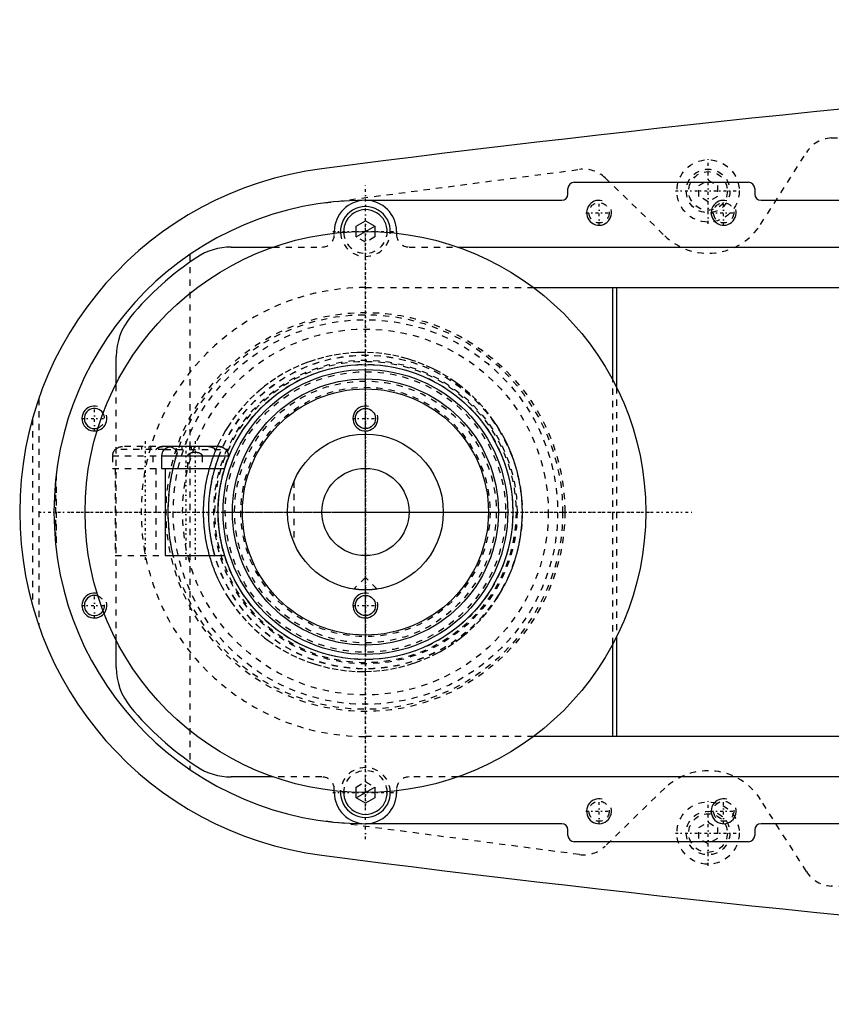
# Model space of a CAD drawing. Extents: x -705 to 186, y -120 to 120.
# Tile 1 of 9: x -705 to -575, y -79 to 79. Entities that reach past the tile are written whole.
import ezdxf

# ---------------------------------------------------------------- set-up
doc = ezdxf.new("R2010")
doc.units = 0
doc.linetypes.add('CENTER', pattern=[1.5, 0.45, -0.5, 0.05, -0.5])
doc.linetypes.add('DASHED', pattern=[2, 1, -1])
for name, color, linetype in [('AM_0', 7, 'CONTINUOUS'), ('AM_10', 7, 'CONTINUOUS'), ('AM_3', 7, 'DASHED'), ('AM_7', 7, 'CENTER')]:
    doc.layers.add(name, color=color, linetype=linetype)

msp = doc.modelspace()

# ---------------------------------------------------------------- linework, layer by layer
at = {"layer": 'AM_0', "color": 7, "linetype": 'CONTINUOUS'}
for p, q in [((-616.5, 52.9), (-588.5, 52.9)), ((-617.5, 51), (-617.5, 51.9)), ((-587.5, 51.9), (-587.5, 51)), ((-650, 50), (-618.5, 50)), ((-586.5, 50), (-480, 50)), ((-651.5, 45.87), (-650, 46.73)), ((-651.5, 44.97), (-651.5, 45.87)), ((-650, 46.73), (-648.5, 45.87)), ((-648.5, 45.87), (-648.5, 44.97)), ((-655, 44.72), (-655, 45)), ((-645, 45), (-645, 44.72)), ((-671.56, 42.5), (-664.79, 42.5)), ((-635.21, 42.5), (-517, 42.5)), ((-623, 36), (-551.33, 36)), ((-610.3, 21.18), (-610.3, 36)), ((-609.7, 36), (-609.7, 20.03)), ((-690, 20.62), (-690, 24.92)), ((-682.26, 10), (-682.34, 10)), ((-673.58, 10.5), (-681.12, 10.5)), ((-672.36, 10), (-672.44, 10)), ((-682.73, 9), (-682.73, 7)), ((-682.73, 9), (-671.98, 9)), ((-671.98, 8.74), (-671.98, 9)), ((-682.73, 7), (-672.59, 7)), ((-682.15, 7), (-682.15, -7)), ((-682.15, -7), (-672.59, -7)), ((-609.7, -20.03), (-609.7, -36)), ((-690, -24.92), (-690, -20.62)), ((-610.3, -36), (-610.3, -21.18)), ((-551.33, -36), (-623, -36)), ((-664.79, -42.5), (-671.56, -42.5)), ((-517, -42.5), (-635.21, -42.5)), ((-655, -45), (-655, -44.72)), ((-651.5, -45.87), (-651.5, -44.97)), ((-648.5, -44.97), (-648.5, -45.87)), ((-645, -44.72), (-645, -45)), ((-650, -46.73), (-651.5, -45.87)), ((-648.5, -45.87), (-650, -46.73)), ((-618.5, -50), (-650, -50)), ((-480, -50), (-586.5, -50)), ((-617.5, -51.9), (-617.5, -51)), ((-587.5, -51), (-587.5, -51.9)), ((-588.5, -52.9), (-616.5, -52.9))]:
    msp.add_line(p, q, dxfattribs=at)
for points in [[(-682.26, 10, 0), (-682.24, 10.03, 0), (-682.19, 10.07, 0), (-682.14, 10.12, 0), (-682.11, 10.14, 0), (-682.08, 10.17, 0), (-682.02, 10.21, 0), (-681.96, 10.25, 0), (-681.9, 10.29, 0), (-681.84, 10.33, 0), (-681.77, 10.36, 0), (-681.74, 10.37, 0), (-681.71, 10.38, 0), (-681.65, 10.41, 0), (-681.58, 10.43, 0), (-681.51, 10.45, 0), (-681.44, 10.47, 0), (-681.37, 10.48, 0), (-681.33, 10.49, 0), (-681.29, 10.49, 0), (-681.22, 10.5, 0), (-681.15, 10.5, 0), (-681.12, 10.5, 0)], [(-681.12, 10.5, 0), (-681.15, 10.5, 0), (-681.22, 10.5, 0), (-681.29, 10.49, 0), (-681.33, 10.49, 0), (-681.37, 10.48, 0), (-681.44, 10.47, 0), (-681.51, 10.45, 0), (-681.58, 10.43, 0), (-681.65, 10.41, 0), (-681.71, 10.38, 0), (-681.74, 10.37, 0), (-681.77, 10.36, 0), (-681.84, 10.33, 0), (-681.9, 10.29, 0), (-681.96, 10.25, 0), (-682.02, 10.21, 0), (-682.08, 10.17, 0), (-682.11, 10.14, 0), (-682.14, 10.12, 0), (-682.19, 10.07, 0), (-682.24, 10.03, 0), (-682.26, 10, 0)], [(-673.58, 10.5, 0), (-673.55, 10.5, 0), (-673.48, 10.5, 0), (-673.41, 10.49, 0), (-673.37, 10.49, 0), (-673.33, 10.48, 0), (-673.26, 10.47, 0), (-673.19, 10.45, 0), (-673.12, 10.43, 0), (-673.05, 10.41, 0), (-672.99, 10.38, 0), (-672.96, 10.37, 0), (-672.93, 10.36, 0), (-672.86, 10.33, 0), (-672.8, 10.29, 0), (-672.74, 10.25, 0), (-672.68, 10.21, 0), (-672.62, 10.17, 0), (-672.59, 10.14, 0), (-672.56, 10.12, 0), (-672.51, 10.07, 0), (-672.46, 10.03, 0), (-672.44, 10, 0)], [(-672.44, 10, 0), (-672.46, 10.03, 0), (-672.51, 10.07, 0), (-672.56, 10.12, 0), (-672.59, 10.14, 0), (-672.62, 10.17, 0), (-672.68, 10.21, 0), (-672.74, 10.25, 0), (-672.8, 10.29, 0), (-672.86, 10.33, 0), (-672.93, 10.36, 0), (-672.96, 10.37, 0), (-672.99, 10.38, 0), (-673.05, 10.41, 0), (-673.12, 10.43, 0), (-673.19, 10.45, 0), (-673.26, 10.47, 0), (-673.33, 10.48, 0), (-673.37, 10.49, 0), (-673.41, 10.49, 0), (-673.48, 10.5, 0), (-673.55, 10.5, 0), (-673.58, 10.5, 0)], [(-650, -12.5, 0), (-650.01, -12.5, 0), (-650.04, -12.5, 0), (-650.07, -12.5, 0), (-650.08, -12.5, 0), (-650.1, -12.5, 0), (-650.12, -12.5, 0), (-650.15, -12.5, 0), (-650.18, -12.5, 0), (-650.2, -12.5, 0), (-650.23, -12.5, 0), (-650.25, -12.5, 0), (-650.26, -12.5, 0), (-650.29, -12.5, 0), (-650.31, -12.5, 0), (-650.34, -12.5, 0), (-650.37, -12.49, 0), (-650.4, -12.49, 0), (-650.41, -12.49, 0), (-650.42, -12.49, 0), (-650.45, -12.49, 0), (-650.48, -12.49, 0), (-650.49, -12.49, 0), (-650.51, -12.49, 0), (-650.53, -12.49, 0), (-650.56, -12.49, 0), (-650.57, -12.49, 0), (-650.59, -12.49, 0), (-650.61, -12.48, 0), (-650.64, -12.48, 0), (-650.67, -12.48, 0), (-650.69, -12.48, 0), (-650.72, -12.48, 0), (-650.73, -12.48, 0), (-650.74, -12.48, 0), (-650.77, -12.48, 0), (-650.8, -12.47, 0), (-650.82, -12.47, 0), (-650.85, -12.47, 0), (-650.87, -12.47, 0), (-650.88, -12.47, 0), (-650.9, -12.47, 0), (-650.92, -12.47, 0), (-650.94, -12.46, 0), (-650.97, -12.46, 0), (-650.99, -12.46, 0), (-651.01, -12.46, 0), (-651.03, -12.46, 0), (-651.04, -12.46, 0), (-651.06, -12.45, 0), (-651.08, -12.45, 0), (-651.1, -12.45, 0), (-651.13, -12.45, 0), (-651.15, -12.45, 0), (-651.16, -12.45, 0), (-651.17, -12.45, 0), (-651.19, -12.44, 0), (-651.21, -12.44, 0), (-651.23, -12.44, 0), (-651.25, -12.44, 0), (-651.27, -12.44, 0), (-651.28, -12.43, 0), (-651.29, -12.43, 0), (-651.31, -12.43, 0), (-651.33, -12.43, 0), (-651.34, -12.43, 0), (-651.34, -12.43, 0), (-651.36, -12.43, 0), (-651.38, -12.42, 0), (-651.39, -12.42, 0), (-651.4, -12.42, 0), (-651.41, -12.42, 0), (-651.43, -12.42, 0), (-651.45, -12.42, 0), (-651.46, -12.41, 0), (-651.48, -12.41, 0), (-651.49, -12.41, 0), (-651.5, -12.41, 0), (-651.51, -12.41, 0), (-651.53, -12.41, 0), (-651.54, -12.4, 0), (-651.56, -12.4, 0), (-651.57, -12.4, 0), (-651.58, -12.4, 0), (-651.59, -12.4, 0), (-651.6, -12.4, 0), (-651.61, -12.4, 0), (-651.63, -12.39, 0), (-651.64, -12.39, 0), (-651.65, -12.39, 0), (-651.66, -12.39, 0), (-651.67, -12.39, 0), (-651.68, -12.39, 0), (-651.69, -12.39, 0), (-651.7, -12.38, 0), (-651.71, -12.38, 0), (-651.72, -12.38, 0), (-651.73, -12.38, 0), (-651.73, -12.38, 0), (-651.74, -12.38, 0), (-651.75, -12.38, 0), (-651.76, -12.38, 0), (-651.77, -12.37, 0), (-651.78, -12.37, 0), (-651.78, -12.37, 0), (-651.78, -12.37, 0), (-651.79, -12.37, 0), (-651.8, -12.37, 0), (-651.8, -12.37, 0), (-651.81, -12.37, 0), (-651.81, -12.37, 0), (-651.82, -12.37, 0), (-651.82, -12.37, 0), (-651.82, -12.37, 0), (-651.83, -12.37, 0), (-651.83, -12.36, 0), (-651.84, -12.36, 0), (-651.84, -12.36, 0), (-651.84, -12.36, 0), (-651.85, -12.36, 0), (-651.85, -12.36, 0), (-651.85, -12.36, 0), (-651.85, -12.36, 0), (-651.86, -12.36, 0), (-651.86, -12.36, 0), (-651.86, -12.36, 0), (-651.86, -12.36, 0), (-651.86, -12.36, 0), (-651.86, -12.36, 0), (-651.86, -12.36, 0), (-651.86, -12.36, 0)], [(-648.14, -12.36, 0), (-648.14, -12.36, 0), (-648.14, -12.36, 0), (-648.14, -12.36, 0), (-648.14, -12.36, 0), (-648.14, -12.36, 0), (-648.14, -12.36, 0), (-648.14, -12.36, 0), (-648.15, -12.36, 0), (-648.15, -12.36, 0), (-648.15, -12.36, 0), (-648.15, -12.36, 0), (-648.16, -12.36, 0), (-648.16, -12.36, 0), (-648.16, -12.36, 0), (-648.17, -12.36, 0), (-648.17, -12.37, 0), (-648.18, -12.37, 0), (-648.18, -12.37, 0), (-648.18, -12.37, 0), (-648.19, -12.37, 0), (-648.19, -12.37, 0), (-648.2, -12.37, 0), (-648.2, -12.37, 0), (-648.21, -12.37, 0), (-648.22, -12.37, 0), (-648.22, -12.37, 0), (-648.22, -12.37, 0), (-648.23, -12.37, 0), (-648.24, -12.38, 0), (-648.25, -12.38, 0), (-648.26, -12.38, 0), (-648.27, -12.38, 0), (-648.27, -12.38, 0), (-648.28, -12.38, 0), (-648.29, -12.38, 0), (-648.3, -12.38, 0), (-648.31, -12.39, 0), (-648.32, -12.39, 0), (-648.33, -12.39, 0), (-648.34, -12.39, 0), (-648.35, -12.39, 0), (-648.36, -12.39, 0), (-648.37, -12.39, 0), (-648.39, -12.4, 0), (-648.4, -12.4, 0), (-648.41, -12.4, 0), (-648.42, -12.4, 0), (-648.43, -12.4, 0), (-648.44, -12.4, 0), (-648.46, -12.4, 0), (-648.47, -12.41, 0), (-648.49, -12.41, 0), (-648.5, -12.41, 0), (-648.51, -12.41, 0), (-648.52, -12.41, 0), (-648.54, -12.41, 0), (-648.55, -12.42, 0), (-648.57, -12.42, 0), (-648.59, -12.42, 0), (-648.6, -12.42, 0), (-648.61, -12.42, 0), (-648.62, -12.42, 0), (-648.64, -12.43, 0), (-648.66, -12.43, 0), (-648.66, -12.43, 0), (-648.67, -12.43, 0), (-648.69, -12.43, 0), (-648.71, -12.43, 0), (-648.72, -12.43, 0), (-648.73, -12.44, 0), (-648.75, -12.44, 0), (-648.77, -12.44, 0), (-648.79, -12.44, 0), (-648.81, -12.44, 0), (-648.83, -12.45, 0), (-648.84, -12.45, 0), (-648.85, -12.45, 0), (-648.87, -12.45, 0), (-648.9, -12.45, 0), (-648.92, -12.45, 0), (-648.94, -12.45, 0), (-648.96, -12.46, 0), (-648.97, -12.46, 0), (-648.99, -12.46, 0), (-649.01, -12.46, 0), (-649.03, -12.46, 0), (-649.06, -12.46, 0), (-649.08, -12.47, 0), (-649.1, -12.47, 0), (-649.12, -12.47, 0), (-649.13, -12.47, 0), (-649.15, -12.47, 0), (-649.18, -12.47, 0), (-649.2, -12.47, 0), (-649.23, -12.48, 0), (-649.26, -12.48, 0), (-649.27, -12.48, 0), (-649.28, -12.48, 0), (-649.31, -12.48, 0), (-649.33, -12.48, 0), (-649.36, -12.48, 0), (-649.39, -12.48, 0), (-649.41, -12.49, 0), (-649.43, -12.49, 0), (-649.44, -12.49, 0), (-649.47, -12.49, 0), (-649.49, -12.49, 0), (-649.51, -12.49, 0), (-649.52, -12.49, 0), (-649.55, -12.49, 0), (-649.58, -12.49, 0), (-649.59, -12.49, 0), (-649.6, -12.49, 0), (-649.63, -12.49, 0), (-649.66, -12.5, 0), (-649.69, -12.5, 0), (-649.71, -12.5, 0), (-649.74, -12.5, 0), (-649.75, -12.5, 0), (-649.77, -12.5, 0), (-649.8, -12.5, 0), (-649.82, -12.5, 0), (-649.85, -12.5, 0), (-649.88, -12.5, 0), (-649.9, -12.5, 0), (-649.92, -12.5, 0), (-649.93, -12.5, 0), (-649.96, -12.5, 0), (-649.99, -12.5, 0), (-650, -12.5, 0)]]:
    msp.add_polyline3d(points, dxfattribs=at)
for centre, radius in [((-650, 0), 45), ((-650, 0), 23.65), ((-650, 0), 22.85), ((-650, 0), 21.35), ((-650, 0), 19.75), ((-650, 15), 1.62), ((-650, 0), 12.5), ((-650, 0), 7), ((-650, -15), 1.62)]:
    msp.add_circle(centre, radius, dxfattribs=at)
for centre, radius, start, end in [((-273.05, -2920.27), 3000, 91.28464, 97.35313), ((-650, 0), 55.5, 97.2532, 262.7468), ((-616.5, 51.9), 1, 90, 180), ((-588.5, 51.9), 1, 0, 90), ((-618.5, 51), 1, 270, 0), ((-586.5, 51), 1, 180, 270), ((-650, 0), 50, 90, 270), ((-650, 45), 5, 0, 180), ((-650, 45), 4, 357.4527, 182.5473), ((-650, 45), 3.5, 357.7713, 182.2287), ((-671.56, 32.5), 10, 90, 123.5573), ((-650, 0), 49, 123.5573, 140.2849), ((-680, 24.92), 10, 140.2849, 180), ((-693.5, 15), 1.62, 31.4794, 290.4694), ((-681.22, 9), 1.5, 138.1897, 180), ((-673.48, 9), 1.5, 0, 41.8103), ((-693.5, -15), 1.62, 69.5306, 328.5206), ((-680, -24.92), 10, 180, 219.7151), ((-650, 0), 49, 219.7151, 236.4427), ((-671.56, -32.5), 10, 236.4427, 270), ((-650, -45), 5, 180, 0), ((-650, -45), 4, 177.4527, 2.5473), ((-650, -45), 3.5, 177.7713, 2.2287), ((-618.5, -51), 1, 0, 90), ((-586.5, -51), 1, 90, 180), ((-616.5, -51.9), 1, 180, 270), ((-588.5, -51.9), 1, 270, 0), ((-273.05, 2920.27), 3000, 262.64687, 268.71536)]:
    msp.add_arc(centre, radius, start, end, dxfattribs=at)
at = {"layer": 'AM_10', "color": 7, "linetype": 'CONTINUOUS'}
for p, q in [((-651.5, 44.13), (-648.5, 45.87)), ((-651.5, -45.87), (-648.5, -44.13))]:
    msp.add_line(p, q, dxfattribs=at)
for centre in [(-612.5, 48), (-592.5, 48), (-693.5, 15), (-650, 15), (-693.5, -15), (-650, -15), (-612.5, -48), (-592.5, -48)]:
    msp.add_arc(centre, 2, 75, 15, dxfattribs=at)
at = {"layer": 'AM_3', "color": 6, "linetype": 'DASHED'}
for p, q in [((-575.22, 60), (-345.22, 70)), ((-586.56, 46.13), (-579.22, 57.68)), ((-656.53, 49.57), (-615.65, 54.96)), ((-611.52, 53.59), (-601.96, 44.32)), ((-596.5, 52.37), (-595, 53.23)), ((-596.5, 50.63), (-596.5, 52.37)), ((-595, 53.23), (-593.5, 52.37)), ((-593.5, 52.37), (-593.5, 50.63)), ((-595, 49.77), (-596.5, 50.63)), ((-593.5, 50.63), (-595, 49.77)), ((-655, 44.5), (-655, 44.72)), ((-651.5, 44.13), (-651.5, 44.97)), ((-648.5, 44.97), (-648.5, 44.13)), ((-645, 44.72), (-645, 44.5)), ((-650, 43.27), (-651.5, 44.13)), ((-648.5, 44.13), (-650, 43.27)), ((-678.19, 41.3), (-678.19, -41.3)), ((-664.79, 42.5), (-657, 42.5)), ((-643, 42.5), (-635.21, 42.5)), ((-650, 36), (-623, 36)), ((-690, -20.62), (-690, 20.62)), ((-610.3, -21.18), (-610.3, 21.18)), ((-609.7, 20.03), (-609.7, -20.03)), ((-702.45, 18.15), (-702.45, -18.15)), ((-703.45, 14.95), (-703.45, -14.95)), ((-682.26, 10), (-690.22, 10)), ((-681.67, 10.5), (-688.99, 10.5)), ((-685.95, 10.5), (-685.95, 10)), ((-684.75, 10.5), (-684.75, 10)), ((-682.53, 10.5), (-682.49, 10.5)), ((-682.49, 10.5), (-682.53, 10.5)), ((-682.26, 10), (-672.44, 10)), ((-681.12, 10.5), (-681.71, 10.5)), ((-680.34, 9), (-680.19, 9.51)), ((-679.45, 10.5), (-679.45, 10)), ((-678.25, 10.5), (-678.25, 10)), ((-677.95, 10.5), (-677.95, 10)), ((-676.75, 10.5), (-676.75, 10)), ((-675.21, 10.5), (-675.17, 10.5)), ((-690.6, 9), (-690.6, 7)), ((-690.6, 9), (-682.73, 9)), ((-684.1, 9), (-684.1, 7)), ((-678.5, 7), (-678.5, 9)), ((-676.2, 9), (-676.2, 7)), ((-673.6, 8.69), (-673.6, 9)), ((-690.6, 7), (-682.73, 7)), ((-690.15, 7), (-690.15, -7)), ((-683.65, 7), (-683.65, -7)), ((-699.77, 4.76), (-699.77, -4.76)), ((-699.63, 6.05), (-699.63, -6.05)), ((-661.5, 4.9), (-661.5, -4.9)), ((-690.15, -7), (-682.15, -7)), ((-650, -10.5), (-651.86, -12.36)), ((-648.14, -12.36), (-650, -10.5)), ((-623, -36), (-650, -36)), ((-657, -42.5), (-664.79, -42.5)), ((-635.21, -42.5), (-643, -42.5)), ((-651.5, -44.13), (-650, -43.27)), ((-651.5, -44.97), (-651.5, -44.13)), ((-650, -43.27), (-648.5, -44.13)), ((-648.5, -44.13), (-648.5, -44.97)), ((-655, -44.72), (-655, -44.5)), ((-645, -44.5), (-645, -44.72)), ((-601.96, -44.32), (-611.52, -53.59)), ((-579.22, -57.68), (-586.56, -46.13)), ((-615.65, -54.96), (-656.53, -49.57)), ((-596.5, -50.63), (-595, -49.77)), ((-595, -49.77), (-593.5, -50.63)), ((-596.5, -52.37), (-596.5, -50.63)), ((-593.5, -50.63), (-593.5, -52.37)), ((-595, -53.23), (-596.5, -52.37)), ((-593.5, -52.37), (-595, -53.23)), ((-345.22, -70), (-575.22, -60))]:
    msp.add_line(p, q, dxfattribs=at)
for points in [[(-624.81, 0, 0), (-624.81, 0.13, 0), (-624.81, 0.4, 0), (-624.82, 0.66, 0), (-624.82, 0.8, 0), (-624.83, 0.93, 0), (-624.84, 1.2, 0), (-624.85, 1.47, 0), (-624.87, 1.74, 0), (-624.89, 2.01, 0), (-624.91, 2.28, 0), (-624.92, 2.41, 0), (-624.94, 2.55, 0), (-624.97, 2.82, 0), (-625, 3.09, 0), (-625.03, 3.36, 0), (-625.07, 3.63, 0), (-625.11, 3.9, 0), (-625.13, 4.03, 0), (-625.15, 4.17, 0), (-625.2, 4.44, 0), (-625.25, 4.7, 0), (-625.27, 4.84, 0), (-625.3, 4.97, 0), (-625.35, 5.24, 0), (-625.41, 5.51, 0), (-625.44, 5.64, 0), (-625.47, 5.78, 0), (-625.53, 6.05, 0), (-625.6, 6.31, 0), (-625.67, 6.58, 0), (-625.74, 6.84, 0), (-625.82, 7.11, 0), (-625.86, 7.24, 0), (-625.89, 7.37, 0), (-625.98, 7.63, 0), (-626.06, 7.89, 0), (-626.14, 8.15, 0), (-626.23, 8.41, 0), (-626.32, 8.67, 0), (-626.37, 8.8, 0), (-626.42, 8.93, 0), (-626.52, 9.18, 0), (-626.61, 9.44, 0), (-626.72, 9.69, 0), (-626.82, 9.94, 0), (-626.93, 10.19, 0), (-626.98, 10.32, 0), (-627.04, 10.44, 0), (-627.15, 10.69, 0), (-627.26, 10.93, 0), (-627.68, 11.78, 0), (-628.46, 13.17, 0), (-628.88, 13.84, 0), (-629.31, 14.49, 0), (-630.22, 15.73, 0), (-631.17, 16.88, 0), (-632.17, 17.95, 0), (-633.22, 18.96, 0), (-634.34, 19.92, 0), (-634.91, 20.37, 0), (-635.5, 20.8, 0), (-636.72, 21.62, 0), (-637.97, 22.37, 0), (-638.61, 22.71, 0), (-639.26, 23.04, 0), (-640.58, 23.63, 0), (-641.92, 24.14, 0), (-642.6, 24.37, 0), (-643.27, 24.58, 0), (-644.64, 24.93, 0), (-646, 25.21, 0), (-647.35, 25.41, 0), (-648.69, 25.54, 0), (-650.01, 25.59, 0), (-650.67, 25.59, 0), (-651.33, 25.58, 0), (-652.66, 25.5, 0), (-654.01, 25.34, 0), (-655.36, 25.11, 0), (-656.72, 24.81, 0), (-658.06, 24.43, 0), (-658.73, 24.21, 0), (-659.39, 23.98, 0), (-660.7, 23.44, 0), (-661.98, 22.84, 0), (-663.24, 22.16, 0), (-664.45, 21.42, 0), (-665.62, 20.6, 0), (-666.19, 20.17, 0), (-666.75, 19.72, 0), (-667.82, 18.78, 0), (-668.84, 17.79, 0), (-669.81, 16.73, 0), (-670.74, 15.59, 0), (-671.63, 14.36, 0), (-672.05, 13.72, 0), (-672.46, 13.05, 0), (-673.22, 11.67, 0), (-673.63, 10.84, 0), (-673.74, 10.6, 0), (-673.85, 10.35, 0), (-673.9, 10.23, 0), (-673.96, 10.11, 0), (-674.06, 9.86, 0), (-674.16, 9.61, 0), (-674.26, 9.36, 0), (-674.36, 9.11, 0), (-674.46, 8.86, 0), (-674.5, 8.73, 0), (-674.55, 8.61, 0), (-674.64, 8.35, 0), (-674.72, 8.1, 0), (-674.81, 7.84, 0), (-674.89, 7.58, 0), (-674.97, 7.32, 0), (-675.01, 7.19, 0), (-675.05, 7.06, 0), (-675.12, 6.8, 0), (-675.19, 6.54, 0), (-675.26, 6.27, 0), (-675.32, 6.01, 0), (-675.39, 5.75, 0), (-675.42, 5.61, 0), (-675.45, 5.48, 0), (-675.5, 5.22, 0), (-675.56, 4.95, 0), (-675.58, 4.82, 0), (-675.61, 4.68, 0), (-675.66, 4.42, 0), (-675.7, 4.15, 0), (-675.72, 4.01, 0), (-675.74, 3.88, 0), (-675.78, 3.61, 0), (-675.82, 3.34, 0), (-675.85, 3.08, 0), (-675.89, 2.81, 0), (-675.91, 2.54, 0), (-675.93, 2.4, 0), (-675.94, 2.27, 0), (-675.96, 2, 0), (-675.98, 1.73, 0), (-676, 1.47, 0), (-676.01, 1.2, 0), (-676.02, 0.93, 0), (-676.03, 0.8, 0), (-676.03, 0.66, 0), (-676.04, 0.4, 0), (-676.04, 0.13, 0), (-676.04, 0, 0), (-676.04, -0.13, 0), (-676.04, -0.4, 0), (-676.03, -0.66, 0), (-676.03, -0.8, 0), (-676.02, -0.93, 0), (-676.01, -1.2, 0), (-676, -1.47, 0), (-675.98, -1.73, 0), (-675.96, -2, 0), (-675.94, -2.27, 0), (-675.93, -2.4, 0), (-675.91, -2.54, 0), (-675.89, -2.81, 0), (-675.85, -3.08, 0), (-675.82, -3.34, 0), (-675.78, -3.61, 0), (-675.74, -3.88, 0), (-675.72, -4.01, 0), (-675.7, -4.15, 0), (-675.66, -4.42, 0), (-675.61, -4.68, 0), (-675.58, -4.82, 0), (-675.56, -4.95, 0), (-675.5, -5.22, 0), (-675.45, -5.48, 0), (-675.42, -5.61, 0), (-675.39, -5.75, 0), (-675.32, -6.01, 0), (-675.26, -6.27, 0), (-675.19, -6.54, 0), (-675.12, -6.8, 0), (-675.05, -7.06, 0), (-675.01, -7.19, 0), (-674.97, -7.32, 0), (-674.89, -7.58, 0), (-674.81, -7.84, 0), (-674.72, -8.1, 0), (-674.64, -8.35, 0), (-674.55, -8.61, 0), (-674.5, -8.73, 0), (-674.46, -8.86, 0), (-674.36, -9.11, 0), (-674.26, -9.36, 0), (-674.16, -9.61, 0), (-674.06, -9.86, 0), (-673.96, -10.11, 0), (-673.9, -10.23, 0), (-673.85, -10.35, 0), (-673.74, -10.6, 0), (-673.63, -10.84, 0), (-673.22, -11.67, 0), (-672.46, -13.05, 0), (-672.05, -13.72, 0), (-671.63, -14.36, 0), (-670.74, -15.59, 0), (-669.81, -16.73, 0), (-668.84, -17.79, 0), (-667.82, -18.78, 0), (-666.75, -19.72, 0), (-666.19, -20.17, 0), (-665.62, -20.6, 0), (-664.45, -21.42, 0), (-663.24, -22.16, 0), (-661.98, -22.84, 0), (-660.7, -23.44, 0), (-659.39, -23.98, 0), (-658.73, -24.21, 0), (-658.06, -24.43, 0), (-656.72, -24.81, 0), (-655.36, -25.11, 0), (-654.01, -25.34, 0), (-652.66, -25.5, 0), (-651.33, -25.58, 0), (-650.67, -25.59, 0), (-650.01, -25.59, 0), (-648.69, -25.54, 0), (-647.35, -25.41, 0), (-646, -25.21, 0), (-644.64, -24.93, 0), (-643.27, -24.58, 0), (-642.6, -24.37, 0), (-641.92, -24.14, 0), (-640.58, -23.63, 0), (-639.26, -23.04, 0), (-638.61, -22.71, 0), (-637.97, -22.37, 0), (-636.72, -21.62, 0), (-635.5, -20.8, 0), (-634.91, -20.37, 0), (-634.34, -19.92, 0), (-633.22, -18.96, 0), (-632.17, -17.95, 0), (-631.17, -16.88, 0), (-630.22, -15.73, 0), (-629.31, -14.49, 0), (-628.88, -13.84, 0), (-628.46, -13.17, 0), (-627.68, -11.78, 0), (-627.26, -10.93, 0), (-627.15, -10.69, 0), (-627.04, -10.44, 0), (-626.98, -10.32, 0), (-626.93, -10.19, 0), (-626.82, -9.94, 0), (-626.72, -9.69, 0), (-626.61, -9.44, 0), (-626.52, -9.18, 0), (-626.42, -8.93, 0), (-626.37, -8.8, 0), (-626.32, -8.67, 0), (-626.23, -8.41, 0), (-626.14, -8.15, 0), (-626.06, -7.89, 0), (-625.98, -7.63, 0), (-625.89, -7.37, 0), (-625.86, -7.24, 0), (-625.82, -7.11, 0), (-625.74, -6.84, 0), (-625.67, -6.58, 0), (-625.6, -6.31, 0), (-625.53, -6.05, 0), (-625.47, -5.78, 0), (-625.44, -5.64, 0), (-625.41, -5.51, 0), (-625.35, -5.24, 0), (-625.3, -4.97, 0), (-625.27, -4.84, 0), (-625.25, -4.7, 0), (-625.2, -4.44, 0), (-625.15, -4.17, 0), (-625.13, -4.03, 0), (-625.11, -3.9, 0), (-625.07, -3.63, 0), (-625.03, -3.36, 0), (-625, -3.09, 0), (-624.97, -2.82, 0), (-624.94, -2.55, 0), (-624.92, -2.41, 0), (-624.91, -2.28, 0), (-624.89, -2.01, 0), (-624.87, -1.74, 0), (-624.85, -1.47, 0), (-624.84, -1.2, 0), (-624.83, -0.93, 0), (-624.82, -0.8, 0), (-624.82, -0.66, 0), (-624.81, -0.4, 0), (-624.81, -0.13, 0), (-624.81, 0, 0)], [(-690.13, 10, 0), (-690.11, 10.03, 0), (-690.06, 10.07, 0), (-690.01, 10.12, 0), (-689.98, 10.14, 0), (-689.96, 10.17, 0), (-689.9, 10.21, 0), (-689.84, 10.25, 0), (-689.77, 10.29, 0), (-689.71, 10.33, 0), (-689.65, 10.36, 0), (-689.62, 10.37, 0), (-689.58, 10.38, 0), (-689.52, 10.41, 0), (-689.45, 10.43, 0), (-689.38, 10.45, 0), (-689.31, 10.47, 0), (-689.24, 10.48, 0), (-689.2, 10.49, 0), (-689.17, 10.49, 0), (-689.09, 10.5, 0), (-689.02, 10.5, 0), (-688.99, 10.5, 0)], [(-683.63, 10, 0), (-683.63, 10.01, 0), (-683.61, 10.02, 0), (-683.6, 10.04, 0), (-683.59, 10.04, 0), (-683.59, 10.05, 0), (-683.57, 10.06, 0), (-683.56, 10.08, 0), (-683.55, 10.09, 0), (-683.53, 10.1, 0), (-683.52, 10.12, 0), (-683.51, 10.12, 0), (-683.5, 10.13, 0), (-683.49, 10.14, 0), (-683.47, 10.15, 0), (-683.45, 10.17, 0), (-683.44, 10.18, 0), (-683.42, 10.19, 0), (-683.41, 10.2, 0), (-683.41, 10.2, 0), (-683.39, 10.22, 0), (-683.37, 10.23, 0), (-683.36, 10.23, 0)], [(-683.36, 10.23, 0), (-683.37, 10.23, 0), (-683.39, 10.22, 0), (-683.41, 10.2, 0), (-683.41, 10.2, 0), (-683.42, 10.19, 0), (-683.44, 10.18, 0), (-683.45, 10.17, 0), (-683.47, 10.15, 0), (-683.49, 10.14, 0), (-683.5, 10.13, 0), (-683.51, 10.12, 0), (-683.52, 10.12, 0), (-683.53, 10.1, 0), (-683.55, 10.09, 0), (-683.56, 10.08, 0), (-683.57, 10.06, 0), (-683.59, 10.05, 0), (-683.59, 10.04, 0), (-683.6, 10.04, 0), (-683.61, 10.02, 0), (-683.63, 10.01, 0), (-683.63, 10, 0)], [(-683.63, 10, 0), (-683.63, 10.01, 0), (-683.61, 10.02, 0), (-683.6, 10.04, 0), (-683.59, 10.04, 0), (-683.59, 10.05, 0), (-683.57, 10.06, 0), (-683.56, 10.08, 0), (-683.55, 10.09, 0), (-683.53, 10.1, 0), (-683.52, 10.12, 0), (-683.51, 10.12, 0), (-683.5, 10.13, 0), (-683.49, 10.14, 0), (-683.47, 10.15, 0), (-683.45, 10.17, 0), (-683.44, 10.18, 0), (-683.42, 10.19, 0), (-683.41, 10.2, 0), (-683.41, 10.2, 0), (-683.39, 10.22, 0), (-683.37, 10.23, 0), (-683.36, 10.23, 0)], [(-683.36, 10.23, 0), (-683.34, 10.25, 0), (-683.3, 10.28, 0), (-683.26, 10.3, 0), (-683.23, 10.31, 0), (-683.21, 10.32, 0), (-683.17, 10.35, 0), (-683.12, 10.37, 0), (-683.08, 10.38, 0), (-683.04, 10.4, 0), (-682.99, 10.42, 0), (-682.97, 10.43, 0), (-682.95, 10.43, 0), (-682.9, 10.45, 0), (-682.85, 10.46, 0), (-682.8, 10.47, 0), (-682.75, 10.48, 0), (-682.7, 10.49, 0), (-682.67, 10.49, 0), (-682.65, 10.49, 0), (-682.6, 10.5, 0), (-682.55, 10.5, 0), (-682.53, 10.5, 0)], [(-683.36, 10.23, 0), (-683.34, 10.25, 0), (-683.3, 10.28, 0), (-683.26, 10.3, 0), (-683.23, 10.31, 0), (-683.21, 10.32, 0), (-683.17, 10.35, 0), (-683.12, 10.37, 0), (-683.08, 10.38, 0), (-683.04, 10.4, 0), (-682.99, 10.42, 0), (-682.97, 10.43, 0), (-682.95, 10.43, 0), (-682.9, 10.45, 0), (-682.85, 10.46, 0), (-682.8, 10.47, 0), (-682.75, 10.48, 0), (-682.7, 10.49, 0), (-682.67, 10.49, 0), (-682.65, 10.49, 0), (-682.6, 10.5, 0), (-682.55, 10.5, 0), (-682.53, 10.5, 0)], [(-682.85, 10.46, 0), (-682.87, 10.45, 0), (-682.9, 10.45, 0), (-682.93, 10.44, 0), (-682.94, 10.43, 0), (-682.96, 10.43, 0), (-682.99, 10.42, 0), (-683.02, 10.41, 0), (-683.05, 10.4, 0), (-683.07, 10.39, 0), (-683.1, 10.38, 0), (-683.12, 10.37, 0), (-683.13, 10.36, 0), (-683.16, 10.35, 0), (-683.18, 10.34, 0), (-683.21, 10.32, 0), (-683.24, 10.31, 0), (-683.27, 10.29, 0), (-683.28, 10.29, 0), (-683.3, 10.28, 0), (-683.32, 10.26, 0), (-683.35, 10.24, 0), (-683.36, 10.23, 0)], [(-682.53, 10.5, 0), (-682.58, 10.5, 0), (-682.69, 10.49, 0), (-682.75, 10.48, 0), (-682.77, 10.48, 0), (-682.79, 10.47, 0), (-682.8, 10.47, 0), (-682.81, 10.47, 0), (-682.82, 10.46, 0), (-682.84, 10.46, 0), (-682.85, 10.46, 0)], [(-681.41, 10.47, 0), (-681.46, 10.48, 0), (-681.56, 10.49, 0), (-681.66, 10.5, 0), (-681.71, 10.5, 0)], [(-681.67, 10.5, 0), (-681.63, 10.5, 0), (-681.54, 10.49, 0), (-681.46, 10.48, 0), (-681.41, 10.47, 0)], [(-680.57, 10, 0), (-680.58, 10.02, 0), (-680.62, 10.06, 0), (-680.66, 10.09, 0), (-680.68, 10.11, 0), (-680.7, 10.13, 0), (-680.74, 10.16, 0), (-680.79, 10.2, 0), (-680.83, 10.23, 0), (-680.88, 10.26, 0), (-680.93, 10.29, 0), (-680.95, 10.31, 0), (-680.98, 10.32, 0), (-681.03, 10.34, 0), (-681.08, 10.37, 0), (-681.12, 10.39, 0), (-681.17, 10.41, 0), (-681.22, 10.42, 0), (-681.25, 10.43, 0), (-681.28, 10.44, 0), (-681.33, 10.45, 0), (-681.39, 10.47, 0), (-681.41, 10.47, 0)], [(-678.5, 9, 0), (-678.5, 9, 0), (-678.5, 9.01, 0), (-678.5, 9.01, 0), (-678.5, 9.01, 0), (-678.5, 9.01, 0), (-678.5, 9.02, 0), (-678.5, 9.02, 0), (-678.5, 9.03, 0), (-678.5, 9.03, 0), (-678.5, 9.04, 0), (-678.5, 9.04, 0), (-678.5, 9.04, 0), (-678.5, 9.05, 0), (-678.5, 9.05, 0), (-678.5, 9.05, 0), (-678.5, 9.06, 0), (-678.5, 9.06, 0), (-678.5, 9.07, 0), (-678.5, 9.07, 0), (-678.49, 9.07, 0), (-678.49, 9.08, 0), (-678.49, 9.08, 0), (-678.49, 9.08, 0), (-678.49, 9.08, 0), (-678.49, 9.09, 0), (-678.49, 9.09, 0), (-678.49, 9.09, 0), (-678.49, 9.1, 0), (-678.49, 9.1, 0), (-678.48, 9.12, 0), (-678.47, 9.14, 0), (-678.46, 9.16, 0), (-678.45, 9.19, 0), (-678.43, 9.21, 0), (-678.42, 9.22, 0), (-678.42, 9.23, 0), (-678.4, 9.25, 0), (-678.38, 9.27, 0), (-678.37, 9.29, 0), (-678.35, 9.3, 0), (-678.33, 9.32, 0), (-678.32, 9.33, 0), (-678.3, 9.34, 0), (-678.28, 9.36, 0), (-678.26, 9.37, 0), (-678.25, 9.38, 0), (-678.24, 9.39, 0), (-678.22, 9.4, 0), (-678.19, 9.41, 0), (-678.18, 9.42, 0), (-678.17, 9.42, 0), (-678.15, 9.43, 0), (-678.13, 9.45, 0), (-678.1, 9.46, 0), (-678.08, 9.47, 0), (-678.06, 9.48, 0), (-678.05, 9.48, 0), (-678.03, 9.49, 0), (-678.01, 9.49, 0), (-677.98, 9.5, 0), (-677.96, 9.51, 0), (-677.93, 9.52, 0), (-677.91, 9.53, 0), (-677.9, 9.53, 0), (-677.88, 9.53, 0), (-677.86, 9.54, 0), (-677.83, 9.55, 0), (-677.81, 9.55, 0), (-677.78, 9.56, 0), (-677.75, 9.56, 0), (-677.74, 9.57, 0), (-677.73, 9.57, 0), (-677.7, 9.57, 0), (-677.67, 9.58, 0), (-677.65, 9.58, 0), (-677.62, 9.58, 0), (-677.59, 9.59, 0), (-677.58, 9.59, 0), (-677.57, 9.59, 0), (-677.54, 9.59, 0), (-677.52, 9.59, 0), (-677.43, 9.6, 0), (-677.35, 9.6, 0), (-677.27, 9.6, 0), (-677.18, 9.59, 0), (-677.16, 9.59, 0), (-677.13, 9.59, 0), (-677.12, 9.59, 0), (-677.11, 9.59, 0), (-677.08, 9.58, 0), (-677.05, 9.58, 0), (-677.03, 9.58, 0), (-677, 9.57, 0), (-676.97, 9.57, 0), (-676.96, 9.57, 0), (-676.95, 9.56, 0), (-676.92, 9.56, 0), (-676.89, 9.55, 0), (-676.87, 9.55, 0), (-676.84, 9.54, 0), (-676.82, 9.53, 0), (-676.8, 9.53, 0), (-676.79, 9.53, 0), (-676.77, 9.52, 0), (-676.74, 9.51, 0), (-676.72, 9.5, 0), (-676.69, 9.49, 0), (-676.67, 9.49, 0), (-676.65, 9.48, 0), (-676.64, 9.48, 0), (-676.62, 9.47, 0), (-676.6, 9.46, 0), (-676.57, 9.45, 0), (-676.55, 9.43, 0), (-676.53, 9.42, 0), (-676.52, 9.42, 0), (-676.51, 9.41, 0), (-676.48, 9.4, 0), (-676.46, 9.39, 0), (-676.45, 9.38, 0), (-676.44, 9.37, 0), (-676.42, 9.36, 0), (-676.4, 9.34, 0), (-676.38, 9.33, 0), (-676.37, 9.32, 0), (-676.35, 9.3, 0), (-676.33, 9.29, 0), (-676.32, 9.27, 0), (-676.3, 9.25, 0), (-676.28, 9.23, 0), (-676.28, 9.22, 0), (-676.27, 9.21, 0), (-676.25, 9.19, 0), (-676.24, 9.16, 0), (-676.23, 9.14, 0), (-676.22, 9.13, 0), (-676.22, 9.12, 0), (-676.22, 9.12, 0), (-676.22, 9.12, 0), (-676.22, 9.11, 0), (-676.22, 9.11, 0), (-676.22, 9.11, 0), (-676.21, 9.1, 0), (-676.21, 9.1, 0), (-676.21, 9.09, 0), (-676.21, 9.09, 0), (-676.21, 9.09, 0), (-676.21, 9.08, 0), (-676.21, 9.08, 0), (-676.21, 9.08, 0), (-676.21, 9.08, 0), (-676.21, 9.07, 0), (-676.2, 9.07, 0), (-676.2, 9.07, 0), (-676.2, 9.06, 0), (-676.2, 9.06, 0), (-676.2, 9.05, 0), (-676.2, 9.05, 0), (-676.2, 9.05, 0), (-676.2, 9.04, 0), (-676.2, 9.04, 0), (-676.2, 9.04, 0), (-676.2, 9.03, 0), (-676.2, 9.03, 0), (-676.2, 9.02, 0), (-676.2, 9.02, 0), (-676.2, 9.01, 0), (-676.2, 9.01, 0), (-676.2, 9.01, 0), (-676.2, 9.01, 0), (-676.2, 9, 0), (-676.2, 9, 0)], [(-675.21, 10.5, 0), (-675.2, 10.5, 0), (-675.18, 10.5, 0), (-675.16, 10.5, 0), (-675.15, 10.5, 0), (-675.14, 10.5, 0), (-675.12, 10.5, 0), (-675.1, 10.5, 0), (-675.08, 10.49, 0), (-675.06, 10.49, 0), (-675.04, 10.49, 0), (-675.03, 10.49, 0), (-675.02, 10.49, 0), (-675, 10.49, 0), (-674.98, 10.48, 0), (-674.96, 10.48, 0), (-674.94, 10.48, 0), (-674.92, 10.47, 0), (-674.91, 10.47, 0), (-674.9, 10.47, 0), (-674.88, 10.47, 0), (-674.86, 10.46, 0), (-674.85, 10.46, 0)], [(-674.07, 10, 0), (-674.09, 10.03, 0), (-674.14, 10.07, 0), (-674.19, 10.12, 0), (-674.22, 10.14, 0), (-674.24, 10.17, 0), (-674.3, 10.21, 0), (-674.36, 10.25, 0), (-674.43, 10.29, 0), (-674.49, 10.33, 0), (-674.55, 10.36, 0), (-674.58, 10.37, 0), (-674.62, 10.38, 0), (-674.68, 10.41, 0), (-674.75, 10.43, 0), (-674.82, 10.45, 0), (-674.89, 10.47, 0), (-674.96, 10.48, 0), (-675, 10.49, 0), (-675.03, 10.49, 0), (-675.11, 10.5, 0), (-675.18, 10.5, 0), (-675.21, 10.5, 0)], [(-675.05, 10.49, 0), (-675.07, 10.49, 0), (-675.11, 10.5, 0), (-675.15, 10.5, 0), (-675.17, 10.5, 0)], [(-674.85, 10.46, 0), (-674.88, 10.47, 0), (-674.95, 10.48, 0), (-675.02, 10.49, 0), (-675.05, 10.49, 0)], [(-674.85, 10.46, 0), (-674.82, 10.45, 0), (-674.77, 10.44, 0), (-674.72, 10.42, 0), (-674.7, 10.42, 0), (-674.68, 10.41, 0), (-674.63, 10.39, 0), (-674.58, 10.37, 0), (-674.54, 10.35, 0), (-674.49, 10.33, 0), (-674.45, 10.3, 0), (-674.42, 10.29, 0), (-674.4, 10.28, 0), (-674.36, 10.25, 0), (-674.31, 10.22, 0), (-674.27, 10.19, 0), (-674.23, 10.15, 0), (-674.19, 10.12, 0), (-674.17, 10.1, 0), (-674.15, 10.09, 0), (-674.12, 10.05, 0), (-674.08, 10.02, 0), (-674.07, 10, 0)], [(-674.41, 10.28, 0), (-674.42, 10.29, 0), (-674.44, 10.3, 0), (-674.47, 10.31, 0), (-674.48, 10.32, 0), (-674.49, 10.33, 0), (-674.51, 10.34, 0), (-674.54, 10.35, 0), (-674.56, 10.36, 0), (-674.58, 10.37, 0), (-674.61, 10.38, 0), (-674.62, 10.39, 0), (-674.63, 10.39, 0), (-674.66, 10.4, 0), (-674.68, 10.41, 0), (-674.71, 10.42, 0), (-674.73, 10.43, 0), (-674.76, 10.43, 0), (-674.77, 10.44, 0), (-674.78, 10.44, 0), (-674.81, 10.45, 0), (-674.84, 10.46, 0), (-674.85, 10.46, 0)], [(-674.07, 10, 0), (-674.07, 10.01, 0), (-674.09, 10.03, 0), (-674.11, 10.04, 0), (-674.12, 10.05, 0), (-674.12, 10.06, 0), (-674.14, 10.08, 0), (-674.16, 10.09, 0), (-674.18, 10.11, 0), (-674.19, 10.12, 0), (-674.21, 10.14, 0), (-674.22, 10.15, 0), (-674.23, 10.16, 0), (-674.25, 10.17, 0), (-674.27, 10.19, 0), (-674.29, 10.2, 0), (-674.31, 10.22, 0), (-674.33, 10.23, 0), (-674.34, 10.24, 0), (-674.35, 10.25, 0), (-674.37, 10.26, 0), (-674.4, 10.27, 0), (-674.41, 10.28, 0)], [(-680.87, 7, 0), (-680.85, 7.06, 0), (-680.82, 7.18, 0), (-680.8, 7.31, 0), (-680.78, 7.37, 0), (-680.77, 7.43, 0), (-680.74, 7.55, 0), (-680.71, 7.67, 0), (-680.68, 7.78, 0), (-680.65, 7.9, 0), (-680.62, 8.02, 0), (-680.6, 8.07, 0), (-680.59, 8.13, 0), (-680.56, 8.24, 0), (-680.53, 8.35, 0), (-680.5, 8.46, 0), (-680.47, 8.56, 0), (-680.44, 8.66, 0), (-680.43, 8.71, 0), (-680.41, 8.76, 0), (-680.38, 8.86, 0), (-680.36, 8.95, 0), (-680.34, 9, 0)], [(-674.16, 7, 0), (-674.13, 7.07, 0), (-674.09, 7.22, 0), (-674.05, 7.36, 0), (-674.03, 7.43, 0), (-674.01, 7.5, 0), (-673.96, 7.63, 0), (-673.92, 7.76, 0), (-673.88, 7.88, 0), (-673.84, 8, 0), (-673.81, 8.11, 0), (-673.79, 8.16, 0), (-673.77, 8.21, 0), (-673.74, 8.3, 0), (-673.71, 8.39, 0), (-673.69, 8.44, 0), (-673.69, 8.45, 0), (-673.68, 8.47, 0), (-673.68, 8.47, 0), (-673.68, 8.48, 0), (-673.67, 8.49, 0), (-673.67, 8.5, 0), (-673.66, 8.52, 0), (-673.66, 8.53, 0), (-673.66, 8.54, 0), (-673.65, 8.54, 0), (-673.65, 8.55, 0), (-673.65, 8.56, 0), (-673.64, 8.57, 0), (-673.64, 8.58, 0), (-673.64, 8.59, 0), (-673.63, 8.6, 0), (-673.63, 8.6, 0), (-673.63, 8.61, 0), (-673.63, 8.62, 0), (-673.63, 8.62, 0), (-673.62, 8.63, 0), (-673.62, 8.63, 0), (-673.62, 8.64, 0), (-673.62, 8.64, 0), (-673.62, 8.65, 0), (-673.62, 8.65, 0), (-673.61, 8.66, 0), (-673.61, 8.66, 0), (-673.61, 8.67, 0), (-673.61, 8.67, 0), (-673.61, 8.67, 0), (-673.61, 8.68, 0), (-673.61, 8.68, 0), (-673.6, 8.68, 0), (-673.6, 8.68, 0), (-673.6, 8.69, 0), (-673.6, 8.69, 0), (-673.6, 8.69, 0), (-673.6, 8.69, 0), (-673.6, 8.69, 0), (-673.6, 8.69, 0), (-673.6, 8.69, 0), (-673.6, 8.69, 0)], [(-672.59, 7, 0), (-672.57, 7.08, 0), (-672.52, 7.23, 0), (-672.47, 7.38, 0), (-672.45, 7.45, 0), (-672.42, 7.52, 0), (-672.38, 7.66, 0), (-672.33, 7.79, 0), (-672.29, 7.92, 0), (-672.24, 8.04, 0), (-672.2, 8.15, 0), (-672.18, 8.2, 0), (-672.16, 8.25, 0), (-672.13, 8.35, 0), (-672.09, 8.44, 0), (-672.07, 8.49, 0), (-672.07, 8.5, 0), (-672.06, 8.51, 0), (-672.06, 8.52, 0), (-672.06, 8.53, 0), (-672.05, 8.54, 0), (-672.05, 8.55, 0), (-672.04, 8.56, 0), (-672.04, 8.58, 0), (-672.04, 8.59, 0), (-672.03, 8.59, 0), (-672.03, 8.6, 0), (-672.03, 8.61, 0), (-672.02, 8.62, 0), (-672.02, 8.63, 0), (-672.02, 8.64, 0), (-672.01, 8.65, 0), (-672.01, 8.65, 0), (-672.01, 8.66, 0), (-672.01, 8.66, 0), (-672, 8.67, 0), (-672, 8.68, 0), (-672, 8.68, 0), (-672, 8.69, 0), (-671.99, 8.69, 0), (-671.99, 8.7, 0), (-671.99, 8.7, 0), (-671.99, 8.7, 0), (-671.99, 8.71, 0), (-671.99, 8.72, 0), (-671.98, 8.72, 0), (-671.98, 8.72, 0), (-671.98, 8.73, 0), (-671.98, 8.73, 0), (-671.98, 8.73, 0), (-671.98, 8.73, 0), (-671.98, 8.74, 0), (-671.98, 8.74, 0), (-671.98, 8.74, 0), (-671.98, 8.74, 0), (-671.98, 8.74, 0), (-671.98, 8.74, 0), (-671.98, 8.74, 0), (-671.98, 8.74, 0)], [(-680.87, -7, 0), (-680.88, -6.95, 0), (-680.9, -6.84, 0), (-680.92, -6.74, 0), (-680.94, -6.68, 0), (-680.95, -6.63, 0), (-680.97, -6.52, 0), (-680.99, -6.41, 0), (-681.02, -6.3, 0), (-681.04, -6.18, 0), (-681.06, -6.07, 0), (-681.07, -6.01, 0), (-681.09, -5.95, 0), (-681.11, -5.83, 0), (-681.13, -5.71, 0), (-681.15, -5.59, 0), (-681.17, -5.47, 0), (-681.19, -5.35, 0), (-681.21, -5.29, 0), (-681.22, -5.23, 0), (-681.24, -5.1, 0), (-681.26, -4.97, 0), (-681.27, -4.91, 0), (-681.33, -4.52, 0), (-681.43, -3.72, 0), (-681.52, -2.9, 0), (-681.58, -2.07, 0), (-681.63, -1.24, 0), (-681.65, -0.41, 0), (-681.65, 0, 0), (-681.65, 0.41, 0), (-681.63, 1.24, 0), (-681.58, 2.07, 0), (-681.52, 2.9, 0), (-681.43, 3.72, 0), (-681.33, 4.52, 0), (-681.27, 4.91, 0), (-681.26, 4.97, 0), (-681.24, 5.1, 0), (-681.22, 5.23, 0), (-681.21, 5.29, 0), (-681.19, 5.35, 0), (-681.17, 5.47, 0), (-681.15, 5.59, 0), (-681.13, 5.71, 0), (-681.11, 5.83, 0), (-681.09, 5.95, 0), (-681.07, 6.01, 0), (-681.06, 6.07, 0), (-681.04, 6.18, 0), (-681.02, 6.3, 0), (-680.99, 6.41, 0), (-680.97, 6.52, 0), (-680.95, 6.63, 0), (-680.94, 6.68, 0), (-680.92, 6.74, 0), (-680.9, 6.84, 0), (-680.88, 6.95, 0), (-680.87, 7, 0)], [(-674.16, -7, 0), (-674.17, -6.96, 0), (-674.19, -6.87, 0), (-674.22, -6.77, 0), (-674.23, -6.72, 0), (-674.25, -6.68, 0), (-674.28, -6.58, 0), (-674.3, -6.47, 0), (-674.33, -6.37, 0), (-674.36, -6.26, 0), (-674.39, -6.15, 0), (-674.4, -6.1, 0), (-674.41, -6.04, 0), (-674.44, -5.93, 0), (-674.47, -5.81, 0), (-674.5, -5.69, 0), (-674.52, -5.57, 0), (-674.55, -5.45, 0), (-674.57, -5.39, 0), (-674.58, -5.33, 0), (-674.61, -5.2, 0), (-674.63, -5.08, 0), (-674.64, -5.02, 0), (-674.66, -4.95, 0), (-674.68, -4.82, 0), (-674.71, -4.69, 0), (-674.72, -4.63, 0), (-674.73, -4.56, 0), (-674.76, -4.43, 0), (-674.78, -4.3, 0), (-674.8, -4.16, 0), (-674.83, -4.02, 0), (-674.85, -3.89, 0), (-674.86, -3.82, 0), (-674.87, -3.75, 0), (-674.89, -3.61, 0), (-674.91, -3.47, 0), (-674.97, -2.98, 0), (-675.06, -2.12, 0), (-675.12, -1.26, 0), (-675.15, -0.42, 0), (-675.15, 0, 0), (-675.15, 0.42, 0), (-675.12, 1.26, 0), (-675.06, 2.12, 0), (-674.97, 2.98, 0), (-674.91, 3.47, 0), (-674.89, 3.61, 0), (-674.87, 3.75, 0), (-674.86, 3.82, 0), (-674.85, 3.89, 0), (-674.83, 4.02, 0), (-674.8, 4.16, 0), (-674.78, 4.3, 0), (-674.76, 4.43, 0), (-674.73, 4.56, 0), (-674.72, 4.63, 0), (-674.71, 4.69, 0), (-674.68, 4.82, 0), (-674.66, 4.95, 0), (-674.64, 5.02, 0), (-674.63, 5.08, 0), (-674.61, 5.2, 0), (-674.58, 5.33, 0), (-674.57, 5.39, 0), (-674.55, 5.45, 0), (-674.52, 5.57, 0), (-674.5, 5.69, 0), (-674.47, 5.81, 0), (-674.44, 5.93, 0), (-674.41, 6.04, 0), (-674.4, 6.1, 0), (-674.39, 6.15, 0), (-674.36, 6.26, 0), (-674.33, 6.37, 0), (-674.3, 6.47, 0), (-674.28, 6.58, 0), (-674.25, 6.68, 0), (-674.23, 6.72, 0), (-674.22, 6.77, 0), (-674.19, 6.87, 0), (-674.17, 6.96, 0), (-674.16, 7, 0)], [(-672.59, -7, 0), (-672.59, -7, 0), (-672.59, -6.99, 0), (-672.6, -6.98, 0), (-672.6, -6.97, 0), (-672.6, -6.96, 0), (-672.6, -6.95, 0), (-672.61, -6.94, 0), (-672.61, -6.93, 0), (-672.62, -6.92, 0), (-672.62, -6.91, 0), (-672.62, -6.9, 0), (-672.62, -6.9, 0), (-672.63, -6.88, 0), (-672.63, -6.87, 0), (-672.64, -6.82, 0), (-672.66, -6.78, 0), (-672.67, -6.74, 0), (-672.7, -6.65, 0), (-672.72, -6.55, 0), (-672.75, -6.45, 0), (-672.78, -6.35, 0), (-672.81, -6.25, 0), (-672.83, -6.19, 0), (-672.84, -6.14, 0), (-672.87, -6.03, 0), (-672.9, -5.91, 0), (-672.93, -5.8, 0), (-672.96, -5.68, 0), (-672.99, -5.56, 0), (-673, -5.5, 0), (-673.02, -5.44, 0), (-673.04, -5.32, 0), (-673.07, -5.19, 0), (-673.09, -5.13, 0), (-673.1, -5.06, 0), (-673.13, -4.94, 0), (-673.16, -4.81, 0), (-673.17, -4.74, 0), (-673.18, -4.67, 0), (-673.21, -4.54, 0), (-673.24, -4.41, 0), (-673.26, -4.27, 0), (-673.29, -4.13, 0), (-673.31, -3.99, 0), (-673.32, -3.92, 0), (-673.33, -3.85, 0), (-673.36, -3.71, 0), (-673.38, -3.57, 0), (-673.4, -3.43, 0), (-673.42, -3.28, 0), (-673.44, -3.14, 0), (-673.45, -3.07, 0), (-673.46, -2.99, 0), (-673.48, -2.85, 0), (-673.5, -2.7, 0), (-673.55, -2.19, 0), (-673.61, -1.3, 0), (-673.65, -0.43, 0), (-673.65, 0, 0), (-673.65, 0.43, 0), (-673.61, 1.3, 0), (-673.55, 2.19, 0), (-673.5, 2.7, 0), (-673.48, 2.85, 0), (-673.46, 2.99, 0), (-673.45, 3.07, 0), (-673.44, 3.14, 0), (-673.42, 3.28, 0), (-673.4, 3.43, 0), (-673.38, 3.57, 0), (-673.36, 3.71, 0), (-673.33, 3.85, 0), (-673.32, 3.92, 0), (-673.31, 3.99, 0), (-673.29, 4.13, 0), (-673.26, 4.27, 0), (-673.24, 4.41, 0), (-673.21, 4.54, 0), (-673.18, 4.67, 0), (-673.17, 4.74, 0), (-673.16, 4.81, 0), (-673.13, 4.94, 0), (-673.1, 5.06, 0), (-673.09, 5.13, 0), (-673.07, 5.19, 0), (-673.04, 5.32, 0), (-673.02, 5.44, 0), (-673, 5.5, 0), (-672.99, 5.56, 0), (-672.96, 5.68, 0), (-672.93, 5.8, 0), (-672.9, 5.91, 0), (-672.87, 6.03, 0), (-672.84, 6.14, 0), (-672.83, 6.19, 0), (-672.81, 6.25, 0), (-672.78, 6.35, 0), (-672.75, 6.45, 0), (-672.72, 6.55, 0), (-672.7, 6.65, 0), (-672.67, 6.74, 0), (-672.66, 6.78, 0), (-672.64, 6.82, 0), (-672.63, 6.87, 0), (-672.63, 6.88, 0), (-672.62, 6.9, 0), (-672.62, 6.9, 0), (-672.62, 6.91, 0), (-672.62, 6.92, 0), (-672.61, 6.93, 0), (-672.61, 6.94, 0), (-672.6, 6.95, 0), (-672.6, 6.96, 0), (-672.6, 6.97, 0), (-672.6, 6.98, 0), (-672.59, 6.99, 0), (-672.59, 7, 0), (-672.59, 7, 0)]]:
    msp.add_polyline3d(points, dxfattribs=at)
for centre, radius in [((-595, 51.5), 5), ((-595, 51.5), 3.5), ((-595, 51.5), 3.1), ((-612.5, 48), 1.62), ((-592.5, 48), 1.62), ((-650, 0), 32), ((-650, 0), 31.65), ((-650, 0), 30.85), ((-650, 0), 29.35), ((-650, 0), 25.17), ((-650, 0), 25.15), ((-650, 0), 24.35), ((-650, 0), 24.17), ((-650, 0), 23.67), ((-650, 0), 22.5), ((-650, 0), 21), ((-650, 0), 20), ((-612.5, -48), 1.62), ((-595, -51.5), 5), ((-592.5, -48), 1.62), ((-595, -51.5), 3.5), ((-595, -51.5), 3.1)]:
    msp.add_circle(centre, radius, dxfattribs=at)
for centre, radius, start, end in [((-575, 55), 5, 92.4896, 147.5532), ((-615, 50), 5, 45.8804, 97.5053), ((-595, 51.5), 10, 225.8804, 327.5532), ((-657, 44.5), 2, 270, 0), ((-650, 45), 4, 182.5473, 357.4527), ((-650, 45), 3.5, 182.2287, 357.7713), ((-643, 44.5), 2, 180, 270), ((-650, 0), 36, 90, 270), ((-693.5, 15), 1.62, 290.4694, 31.4794), ((-689.1, 9), 1.5, 138.1897, 180), ((-681.6, 9), 1.5, 19.7622, 41.8103), ((-693.5, -15), 1.62, 328.5206, 69.5306), ((-650, -45), 4, 2.5473, 177.4527), ((-657, -44.5), 2, 0, 90), ((-650, -45), 3.5, 2.2287, 177.7713), ((-643, -44.5), 2, 90, 180), ((-595, -51.5), 10, 32.4468, 134.1196), ((-615, -50), 5, 262.4947, 314.1196), ((-575, -55), 5, 212.4468, 267.5104)]:
    msp.add_arc(centre, radius, start, end, dxfattribs=at)
at = {"layer": 'AM_7', "color": 4, "linetype": 'CENTER'}
for p, q in [((-595, 46.25), (-595, 56.75)), ((-650, -52.5), (-650, 52.5)), ((-600.25, 51.5), (-589.75, 51.5)), ((-612.5, 45.9), (-612.5, 50.1)), ((-592.5, 45.9), (-592.5, 50.1)), ((-614.6, 48), (-610.4, 48)), ((-594.6, 48), (-590.4, 48)), ((-650, -47.25), (-650, 47.25)), ((-655.25, 45), (-644.75, 45)), ((-650, -33.23), (-650, 33.23)), ((-650, -25.57), (-650, 25.57)), ((-650, -22.05), (-650, 22.05)), ((-693.5, 12.9), (-693.5, 17.1)), ((-695.6, 15), (-691.4, 15)), ((-652.1, 15), (-647.9, 15)), ((-685.35, 11.38), (-685.35, -7.87)), ((-678.85, 11.38), (-678.85, -7.87)), ((-678.85, 11.38), (-678.85, -7.87)), ((-677.35, 11.38), (-677.35, -7.87)), ((-697.25, 0), (-602.75, 0)), ((-683.23, 0), (-616.77, 0)), ((-675.57, 0), (-624.43, 0)), ((-672.05, 0), (-627.95, 0)), ((-702.5, 0), (-597.5, 0)), ((-693.5, -17.1), (-693.5, -12.9)), ((-695.6, -15), (-691.4, -15)), ((-652.1, -15), (-647.9, -15)), ((-655.25, -45), (-644.75, -45)), ((-612.5, -50.1), (-612.5, -45.9)), ((-595, -56.75), (-595, -46.25)), ((-592.5, -50.1), (-592.5, -45.9)), ((-614.6, -48), (-610.4, -48)), ((-594.6, -48), (-590.4, -48)), ((-600.25, -51.5), (-589.75, -51.5))]:
    msp.add_line(p, q, dxfattribs=at)

doc.saveas('drawing.dxf')
